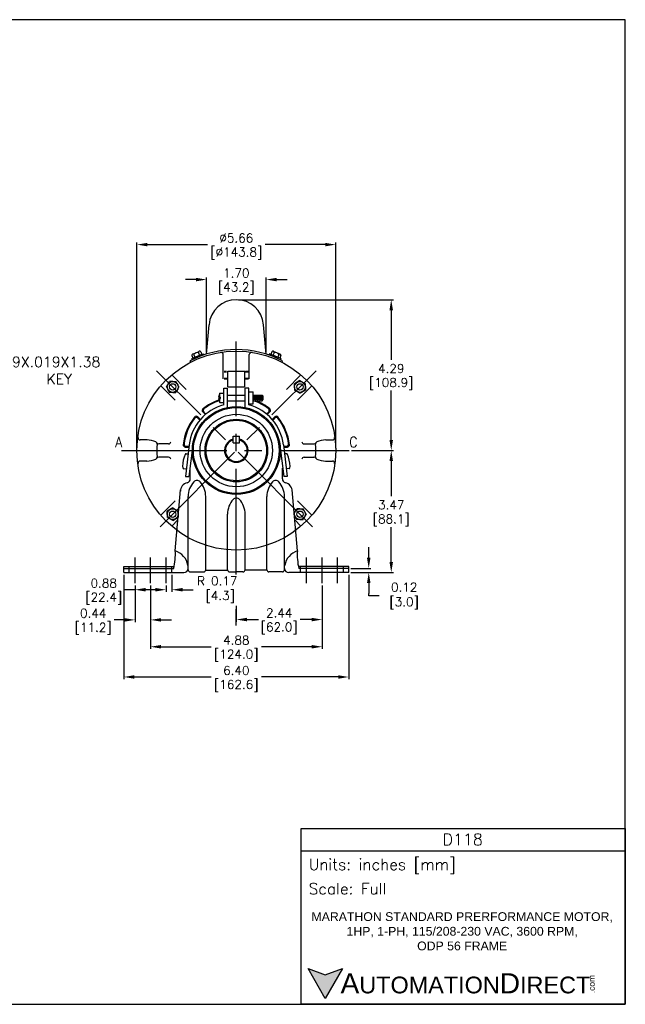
# Model space of a CAD drawing. Extents: x 897.4 to 937.4, y -8.5 to 19.5.
# Tile 2 of 2: x 920.2 to 937.4, y -8.5 to 19.5. Entities that reach past the tile are written whole.
import ezdxf

# ---------------------------------------------------------------- set-up
doc = ezdxf.new("R2010")
doc.units = 0
doc.header["$LTSCALE"] = 4
doc.header["$MEASUREMENT"] = 0
doc.linetypes.add('CENTER2', pattern=[1.125, 0.75, -0.125, 0.125, -0.125])
doc.layers.get('0').update_dxf_attribs({"linetype": 'CONTINUOUS'})
doc.layers.get('DEFPOINTS').update_dxf_attribs({"linetype": 'CONTINUOUS'})
for name, color, linetype in [('CENTER', 40, 'CENTER2'), ('DIMENSIONS', 140, 'CONTINUOUS'), ('DIMENSIONS @ 1', 140, 'CONTINUOUS'), ('TEXT', 140, 'CONTINUOUS')]:
    doc.layers.add(name, color=color, linetype=linetype)
doc.styles.add('\\M+2ABAC\\M+2A6A11', font='txt')
doc.styles.add('ROMANS', font='romans.shx')
doc.styles.get("Standard").update_dxf_attribs({"font": 'romans.shx'})
doc.dimstyles.get("Standard").update_dxf_attribs({"dimtxt": 0.25, "dimasz": 0.3, "dimexe": 0.0625, "dimexo": 0.0625, "dimgap": 0.0625, "dimtad": 0, "dimtih": 1, "dimtoh": 1, "dimzin": 0, "dimdsep": 46, "dimtxsty": 'Standard', "dimcen": 0, "dimadec": 0, "dimazin": 0, "dimtfac": 1, "dimtofl": 0, "dimtmove": 0, "dimatfit": 3, "dimfxl": 0, "dimtolj": 1, "dimtzin": 0, "dimarcsym": 0})
doc.dimstyles.new('STANDARD - A-B', dxfattribs={"dimtxt": 0.125, "dimasz": 0.125, "dimexe": 0.0625, "dimexo": 0.0625, "dimgap": 0.045, "dimtad": 0, "dimtih": 1, "dimtoh": 1, "dimdec": 4, "dimzin": 4, "dimdsep": 46, "dimtxsty": 'Standard', "dimcen": 0, "dimclrd": 256, "dimclre": 256, "dimclrt": 256, "dimaunit": 1, "dimazin": 1, "dimtm": 1e-09, "dimtfac": 1, "dimtdec": 4, "dimtofl": 0, "dimtmove": 0, "dimatfit": 2, "dimfxl": 0, "dimtolj": 1, "dimtzin": 4, "dimlwd": -1, "dimlwe": -1, "dimarcsym": 0})

# ---------------------------------------------------------------- blocks, each defined once
blk = doc.blocks.new('*D58')
at = {"layer": 'DEFPOINTS', "color": 0}
for p in [(929.552, 7.214), (929.541, 3.744), (930.749, 3.744)]:
    blk.add_point(p, dxfattribs=at)
at = {"layer": 'DIMENSIONS', "color": 0, "lineweight": -2}
for p, q in [((929.614, 7.214), (930.811, 7.214)), ((930.749, 6.914), (930.749, 5.92)), ((930.749, 4.044), (930.749, 5.039)), ((929.604, 3.744), (930.811, 3.744))]:
    blk.add_line(p, q, dxfattribs=at)
at = {"layer": 'DIMENSIONS', "color": 0}
for points in [[(930.699, 6.914), (930.799, 6.914), (930.749, 7.214)], [(930.699, 4.044), (930.799, 4.044), (930.749, 3.744)]]:
    blk.add_solid(points, dxfattribs=at)
at = {"layer": 'DIMENSIONS', "color": 0, "char_height": 0.25, "attachment_point": 5}
for s, insert in [('\\A1;3.47', (930.749, 5.667)), ('\\A1;[88.1]', (930.749, 5.226))]:
    blk.add_mtext(s, dxfattribs=dict(at, insert=insert))
blk = doc.blocks.new('*D59')
at = {"layer": 'DEFPOINTS', "color": 0}
for p in [(926.341, 11.502), (930.749, 11.502), (929.552, 7.214)]:
    blk.add_point(p, dxfattribs=at)
at = {"layer": 'DIMENSIONS', "color": 0, "lineweight": -2}
for p, q in [((926.404, 11.502), (930.811, 11.502)), ((930.749, 11.202), (930.749, 9.798)), ((930.749, 7.514), (930.749, 8.918)), ((929.614, 7.214), (930.811, 7.214))]:
    blk.add_line(p, q, dxfattribs=at)
at = {"layer": 'DIMENSIONS', "color": 0}
for points in [[(930.699, 11.202), (930.799, 11.202), (930.749, 11.502)], [(930.699, 7.514), (930.799, 7.514), (930.749, 7.214)]]:
    blk.add_solid(points, dxfattribs=at)
at = {"layer": 'DIMENSIONS', "color": 0, "char_height": 0.25, "attachment_point": 5}
for s, insert in [('\\A1;4.29', (930.749, 9.545)), ('\\A1;[108.9]', (930.749, 9.105))]:
    blk.add_mtext(s, dxfattribs=dict(at, insert=insert))
blk = doc.blocks.new('*D60')
at = {"layer": 'DEFPOINTS', "color": 0}
for p in [(928.781, 3.441), (926.341, 2.857), (928.781, 2.407)]:
    blk.add_point(p, dxfattribs=at)
at = {"layer": 'DIMENSIONS', "color": 0, "lineweight": -2}
for p, q in [((928.781, 3.379), (928.781, 2.345)), ((926.341, 2.794), (926.341, 2.345)), ((926.641, 2.407), (926.969, 2.407)), ((928.481, 2.407), (928.154, 2.407))]:
    blk.add_line(p, q, dxfattribs=at)
at = {"layer": 'DIMENSIONS', "color": 0}
for points in [[(926.641, 2.457), (926.641, 2.357), (926.341, 2.407)], [(928.481, 2.457), (928.481, 2.357), (928.781, 2.407)]]:
    blk.add_solid(points, dxfattribs=at)
at = {"layer": 'DIMENSIONS', "color": 0, "char_height": 0.25, "attachment_point": 5}
for s, insert in [('\\A1;2.44', (927.561, 2.595)), ('\\A1;[62.0]', (927.561, 2.154))]:
    blk.add_mtext(s, dxfattribs=dict(at, insert=insert))
blk = doc.blocks.new('*D61')
at = {"layer": 'DEFPOINTS', "color": 0}
for p in [(924.511, 3.744), (924.341, 3.441), (924.511, 3.256)]:
    blk.add_point(p, dxfattribs=at)
at = {"layer": 'DIMENSIONS', "color": 0, "lineweight": -2}
for p, q in [((924.511, 3.682), (924.511, 3.193)), ((924.341, 3.379), (924.341, 3.193)), ((924.041, 3.256), (923.741, 3.256)), ((924.811, 3.256), (925.111, 3.256))]:
    blk.add_line(p, q, dxfattribs=at)
at = {"layer": 'DIMENSIONS', "color": 0}
for points in [[(924.041, 3.306), (924.041, 3.206), (924.341, 3.256)], [(924.811, 3.306), (924.811, 3.206), (924.511, 3.256)]]:
    blk.add_solid(points, dxfattribs=at)
at = {"layer": 'DIMENSIONS', "color": 0, "insert": (925.799, 3.256), "char_height": 0.25, "attachment_point": 5}
blk.add_mtext('\\A1;R 0.17\\P [4.3]', dxfattribs=at)
blk = doc.blocks.new('*D62')
at = {"layer": 'DEFPOINTS', "color": 0}
for p in [(923.461, 3.441), (924.341, 3.441), (923.461, 3.256)]:
    blk.add_point(p, dxfattribs=at)
at = {"layer": 'DIMENSIONS', "color": 0, "lineweight": -2}
for p, q in [((923.461, 3.379), (923.461, 3.193)), ((924.341, 3.379), (924.341, 3.193)), ((923.461, 3.256), (923.161, 3.256)), ((924.041, 3.256), (923.761, 3.256))]:
    blk.add_line(p, q, dxfattribs=at)
at = {"layer": 'DIMENSIONS', "color": 0}
for points in [[(923.761, 3.306), (923.761, 3.206), (923.461, 3.256)], [(924.041, 3.306), (924.041, 3.206), (924.341, 3.256)]]:
    blk.add_solid(points, dxfattribs=at)
at = {"layer": 'DIMENSIONS', "color": 0, "char_height": 0.25, "attachment_point": 5}
for s, insert in [('\\A1;0.88', (922.569, 3.443)), ('\\A1;[22.4]', (922.569, 3.003))]:
    blk.add_mtext(s, dxfattribs=dict(at, insert=insert))
blk = doc.blocks.new('*D63')
at = {"layer": 'DEFPOINTS', "color": 0}
for p in [(923.461, 3.441), (923.901, 3.441), (923.461, 2.398)]:
    blk.add_point(p, dxfattribs=at)
at = {"layer": 'DIMENSIONS', "color": 0, "lineweight": -2}
for p, q in [((923.461, 3.379), (923.461, 2.336)), ((923.901, 3.379), (923.901, 2.336)), ((923.161, 2.398), (922.861, 2.398)), ((924.201, 2.398), (924.501, 2.398))]:
    blk.add_line(p, q, dxfattribs=at)
at = {"layer": 'DIMENSIONS', "color": 0}
for points in [[(923.161, 2.448), (923.161, 2.348), (923.461, 2.398)], [(924.201, 2.448), (924.201, 2.348), (923.901, 2.398)]]:
    blk.add_solid(points, dxfattribs=at)
at = {"layer": 'DIMENSIONS', "color": 0, "char_height": 0.25, "attachment_point": 5}
for s, insert in [('\\A1;0.44', (922.269, 2.586)), ('\\A1;[11.2]', (922.269, 2.145))]:
    blk.add_mtext(s, dxfattribs=dict(at, insert=insert))
blk = doc.blocks.new('*D64')
at = {"layer": 'DEFPOINTS', "color": 0}
for p in [(923.901, 3.441), (928.781, 3.441), (928.781, 1.634)]:
    blk.add_point(p, dxfattribs=at)
at = {"layer": 'DIMENSIONS', "color": 0, "lineweight": -2}
for p, q in [((923.901, 3.379), (923.901, 1.571)), ((928.781, 3.379), (928.781, 1.571)), ((924.201, 1.634), (925.63, 1.634)), ((928.481, 1.634), (927.053, 1.634))]:
    blk.add_line(p, q, dxfattribs=at)
at = {"layer": 'DIMENSIONS', "color": 0}
for points in [[(924.201, 1.684), (924.201, 1.584), (923.901, 1.634)], [(928.481, 1.684), (928.481, 1.584), (928.781, 1.634)]]:
    blk.add_solid(points, dxfattribs=at)
at = {"layer": 'DIMENSIONS', "color": 0, "char_height": 0.25, "attachment_point": 5}
for s, insert in [('\\A1;4.88', (926.341, 1.821)), ('\\A1;[124.0]', (926.341, 1.381))]:
    blk.add_mtext(s, dxfattribs=dict(at, insert=insert))
blk = doc.blocks.new('*D65')
at = {"layer": 'DEFPOINTS', "color": 0}
for p in [(923.141, 3.744), (929.541, 3.744), (929.541, 0.774)]:
    blk.add_point(p, dxfattribs=at)
at = {"layer": 'DIMENSIONS', "color": 0, "lineweight": -2}
for p, q in [((923.141, 3.682), (923.141, 0.711)), ((929.541, 3.682), (929.541, 0.711)), ((923.441, 0.774), (925.63, 0.774)), ((929.241, 0.774), (927.053, 0.774))]:
    blk.add_line(p, q, dxfattribs=at)
at = {"layer": 'DIMENSIONS', "color": 0}
for points in [[(923.441, 0.824), (923.441, 0.724), (923.141, 0.774)], [(929.241, 0.824), (929.241, 0.724), (929.541, 0.774)]]:
    blk.add_solid(points, dxfattribs=at)
at = {"layer": 'DIMENSIONS', "color": 0, "char_height": 0.25, "attachment_point": 5}
for s, insert in [('\\A1;6.40', (926.341, 0.961)), ('\\A1;[162.6]', (926.341, 0.521))]:
    blk.add_mtext(s, dxfattribs=dict(at, insert=insert))
blk = doc.blocks.new('*D66')
at = {"layer": 'DEFPOINTS', "color": 0}
for p in [(929.541, 3.864), (929.541, 3.744), (930.109, 3.744)]:
    blk.add_point(p, dxfattribs=at)
at = {"layer": 'DIMENSIONS', "color": 0, "lineweight": -2}
for p, q in [((930.109, 4.164), (930.109, 4.464)), ((929.604, 3.864), (930.172, 3.864)), ((929.604, 3.744), (930.172, 3.744)), ((930.109, 3.444), (930.109, 3.144)), ((930.109, 3.078), (930.109, 3.144)), ((930.409, 3.078), (930.109, 3.078))]:
    blk.add_line(p, q, dxfattribs=at)
at = {"layer": 'DIMENSIONS', "color": 0}
for points in [[(930.059, 4.164), (930.159, 4.164), (930.109, 3.864)], [(930.059, 3.444), (930.159, 3.444), (930.109, 3.744)]]:
    blk.add_solid(points, dxfattribs=at)
at = {"layer": 'DIMENSIONS', "color": 0, "insert": (931.031, 3.078), "char_height": 0.25, "attachment_point": 5}
blk.add_mtext('\\A1; 0.12\\P [3.0]', dxfattribs=at)
blk = doc.blocks.new('*D67')
at = {"layer": 'DEFPOINTS', "color": 0}
for p in [(929.171, 13.07), (923.511, 7.214), (929.171, 7.214)]:
    blk.add_point(p, dxfattribs=at)
at = {"layer": 'DIMENSIONS', "color": 0, "lineweight": -2}
for p, q in [((923.511, 7.277), (923.511, 13.132)), ((923.811, 13.07), (925.517, 13.07)), ((928.871, 13.07), (927.166, 13.07)), ((929.171, 7.277), (929.171, 13.132))]:
    blk.add_line(p, q, dxfattribs=at)
at = {"layer": 'DIMENSIONS', "color": 0}
for points in [[(923.811, 13.12), (923.811, 13.02), (923.511, 13.07)], [(928.871, 13.12), (928.871, 13.02), (929.171, 13.07)]]:
    blk.add_solid(points, dxfattribs=at)
at = {"layer": 'DIMENSIONS', "color": 0, "char_height": 0.25, "attachment_point": 5}
for s, insert in [('\\A1;%%C5.66', (926.341, 13.257)), ('\\A1;[%%c143.8]', (926.341, 12.817))]:
    blk.add_mtext(s, dxfattribs=dict(at, insert=insert))
blk = doc.blocks.new('*D68')
at = {"layer": 'DEFPOINTS', "color": 0}
for p in [(927.191, 12.075), (925.491, 9.955), (927.191, 9.955)]:
    blk.add_point(p, dxfattribs=at)
at = {"layer": 'DIMENSIONS', "color": 0, "lineweight": -2}
for p, q in [((925.191, 12.075), (924.891, 12.075)), ((925.491, 10.018), (925.491, 12.137)), ((927.191, 10.018), (927.191, 12.137)), ((927.491, 12.075), (927.791, 12.075))]:
    blk.add_line(p, q, dxfattribs=at)
at = {"layer": 'DIMENSIONS', "color": 0}
for points in [[(925.191, 12.125), (925.191, 12.025), (925.491, 12.075)], [(927.491, 12.125), (927.491, 12.025), (927.191, 12.075)]]:
    blk.add_solid(points, dxfattribs=at)
at = {"layer": 'DIMENSIONS', "color": 0, "char_height": 0.25, "attachment_point": 5}
for s, insert in [('\\A1;1.70', (926.341, 12.262)), ('\\A1;[43.2]', (926.341, 11.822))]:
    blk.add_mtext(s, dxfattribs=dict(at, insert=insert))

msp = doc.modelspace()

# ---------------------------------------------------------------- hatches: boundary and pattern name
at = {"layer": 'TEXT'}
msp.add_hatch(color=256, dxfattribs=at).paths.add_polyline_path([(929.364, -7.514), (928.873, -7.693), (928.382, -7.514), (928.873, -8.365)])

# ---------------------------------------------------------------- linework, layer by layer
for p, q in [((925.491, 9.955), (925.565, 10.792)), ((927.191, 9.955), (927.118, 10.792)), ((925.071, 9.827), (925.392, 9.96)), ((925.071, 9.827), (925.082, 9.799)), ((925.076, 9.914), (925.106, 9.841)), ((925.093, 9.955), (925.286, 10.035)), ((925.135, 9.938), (925.165, 9.866)), ((925.269, 9.993), (925.298, 9.921)), ((925.327, 10.018), (925.357, 9.946)), ((925.392, 9.96), (925.404, 9.932)), ((925.971, 9.254), (925.971, 9.941)), ((926.711, 9.254), (926.711, 9.941)), ((927.29, 9.96), (927.279, 9.932)), ((927.612, 9.827), (927.29, 9.96)), ((927.355, 10.018), (927.326, 9.946)), ((927.414, 9.993), (927.384, 9.921)), ((927.59, 9.955), (927.397, 10.035)), ((927.548, 9.938), (927.518, 9.866)), ((927.607, 9.914), (927.577, 9.841)), ((927.612, 9.827), (927.6, 9.799)), ((925.048, 9.721), (925.029, 9.767)), ((927.635, 9.721), (927.654, 9.767)), ((924.914, 8.953), (924.502, 9.365)), ((925.999, 9.474), (926.063, 9.474)), ((925.999, 9.454), (926.063, 9.454)), ((925.999, 9.274), (926.074, 9.274)), ((925.999, 9.254), (926.074, 9.254)), ((926.101, 9.025), (926.101, 9.474)), ((926.101, 9.474), (926.581, 9.474)), ((926.581, 9.025), (926.581, 9.474)), ((926.599, 9.474), (926.688, 9.474)), ((926.599, 9.454), (926.688, 9.454)), ((926.602, 9.274), (926.688, 9.274)), ((926.602, 9.254), (926.688, 9.254)), ((927.769, 8.953), (928.181, 9.365)), ((924.602, 8.642), (924.191, 9.054)), ((924.352, 9.024), (924.442, 9.179)), ((924.352, 9.024), (924.442, 8.869)), ((924.531, 9.179), (924.442, 9.179)), ((924.531, 9.179), (924.621, 9.179)), ((924.71, 9.024), (924.621, 9.179)), ((924.71, 9.024), (924.621, 8.869)), ((925.987, 8.992), (926.091, 8.992)), ((925.987, 8.517), (925.987, 8.992)), ((926.091, 8.439), (926.091, 8.992)), ((926.101, 9.025), (926.581, 9.025)), ((926.591, 8.439), (926.591, 8.992)), ((926.696, 8.992), (926.591, 8.992)), ((926.696, 8.517), (926.696, 8.992)), ((928.152, 9.203), (927.997, 9.114)), ((927.997, 9.024), (927.997, 9.114)), ((927.997, 9.024), (927.997, 8.935)), ((928.08, 8.642), (928.492, 9.054)), ((928.152, 9.203), (928.307, 9.114)), ((928.307, 9.024), (928.307, 9.114)), ((928.307, 9.024), (928.307, 8.935)), ((924.531, 8.869), (924.442, 8.869)), ((924.531, 8.869), (924.621, 8.869)), ((925.838, 8.732), (925.894, 8.732)), ((925.838, 8.692), (925.894, 8.692)), ((925.874, 8.842), (925.987, 8.842)), ((925.874, 8.732), (925.874, 8.842)), ((925.874, 8.582), (925.874, 8.692)), ((925.894, 8.692), (925.894, 8.732)), ((926.091, 8.792), (926.591, 8.792)), ((926.696, 8.882), (926.816, 8.882)), ((926.816, 8.542), (926.816, 8.882)), ((926.816, 8.792), (927.077, 8.792)), ((926.837, 8.632), (926.837, 8.792)), ((926.867, 8.657), (926.867, 8.768)), ((926.897, 8.632), (926.897, 8.792)), ((926.927, 8.657), (926.927, 8.768)), ((926.957, 8.632), (926.957, 8.792)), ((926.987, 8.657), (926.987, 8.768)), ((927.017, 8.632), (927.017, 8.792)), ((927.047, 8.657), (927.047, 8.768)), ((927.077, 8.632), (927.077, 8.792)), ((927.077, 8.792), (927.107, 8.762)), ((927.107, 8.662), (927.107, 8.762)), ((928.152, 8.845), (927.997, 8.935)), ((928.152, 8.845), (928.307, 8.935)), ((925.874, 8.582), (925.987, 8.582)), ((926.091, 8.632), (926.591, 8.632)), ((926.696, 8.542), (926.816, 8.542)), ((926.816, 8.632), (927.077, 8.632)), ((927.077, 8.632), (927.107, 8.662)), ((925.303, 8.076), (925.243, 8.136)), ((925.319, 8.095), (925.245, 8.17)), ((925.386, 8.311), (925.46, 8.237)), ((925.416, 8.309), (925.475, 8.25)), ((927.204, 8.253), (927.263, 8.312)), ((927.223, 8.237), (927.297, 8.311)), ((927.438, 8.17), (927.364, 8.095)), ((927.437, 8.14), (927.377, 8.08)), ((926.251, 7.622), (926.431, 7.622)), ((926.251, 7.432), (926.251, 7.622)), ((926.431, 7.432), (926.431, 7.622)), ((923.8, 7.514), (923.604, 7.514)), ((924.416, 7.404), (924.132, 7.404)), ((924.89, 7.314), (924.995, 7.314)), ((925.001, 7.375), (924.893, 6.476)), ((924.913, 7.334), (924.997, 7.334)), ((925.1, 7.364), (924.993, 6.476)), ((926.251, 7.432), (926.431, 7.432)), ((927.582, 7.364), (927.69, 6.476)), ((927.682, 7.375), (927.79, 6.476)), ((927.686, 7.339), (927.769, 7.339)), ((927.688, 7.314), (927.793, 7.314)), ((928.267, 7.404), (928.551, 7.404)), ((928.884, 7.514), (929.078, 7.514)), ((924.416, 7.024), (924.132, 7.024)), ((924.913, 7.124), (924.971, 7.124)), ((927.77, 7.124), (927.712, 7.124)), ((928.267, 7.024), (928.551, 7.024)), ((923.799, 6.914), (923.604, 6.914)), ((928.883, 6.914), (929.078, 6.914)), ((924.841, 6.694), (924.92, 6.703)), ((924.893, 6.476), (924.993, 6.476)), ((925.031, 6.413), (925.031, 6.714)), ((927.651, 6.413), (927.651, 6.714)), ((927.79, 6.476), (927.69, 6.476)), ((927.841, 6.694), (927.763, 6.703)), ((924.604, 4.364), (924.755, 6.098)), ((924.971, 3.821), (924.971, 5.908)), ((925.471, 3.824), (925.471, 5.908)), ((927.211, 3.824), (927.211, 5.908)), ((927.711, 3.821), (927.711, 5.908)), ((928.079, 4.364), (927.928, 6.098)), ((924.602, 5.786), (924.191, 5.375)), ((928.08, 5.786), (928.492, 5.375)), ((924.531, 5.583), (924.376, 5.494)), ((924.376, 5.404), (924.376, 5.494)), ((924.376, 5.404), (924.376, 5.315)), ((924.531, 5.583), (924.686, 5.494)), ((924.686, 5.404), (924.686, 5.494)), ((924.686, 5.404), (924.686, 5.315)), ((926.091, 3.824), (926.091, 5.408)), ((926.591, 3.824), (926.591, 5.408)), ((927.973, 5.404), (928.062, 5.559)), ((927.973, 5.404), (928.062, 5.249)), ((928.152, 5.559), (928.062, 5.559)), ((928.152, 5.559), (928.241, 5.559)), ((928.331, 5.404), (928.241, 5.559)), ((928.331, 5.404), (928.241, 5.249)), ((924.531, 5.225), (924.376, 5.315)), ((924.68, 5.242), (924.502, 5.064)), ((924.531, 5.225), (924.686, 5.315)), ((928.002, 5.242), (928.181, 5.064)), ((928.152, 5.249), (928.062, 5.249)), ((928.152, 5.249), (928.241, 5.249)), ((923.141, 3.919), (924.565, 3.919)), ((923.141, 3.744), (923.141, 3.919)), ((923.141, 3.864), (924.562, 3.864)), ((923.141, 3.744), (924.847, 3.744)), ((923.291, 3.744), (923.291, 3.919)), ((924.511, 3.744), (924.511, 3.919)), ((925.031, 3.764), (925.411, 3.764)), ((925.471, 3.814), (926.091, 3.814)), ((926.151, 3.764), (926.341, 3.764)), ((926.531, 3.764), (926.341, 3.764)), ((927.211, 3.814), (926.591, 3.814)), ((927.651, 3.764), (927.271, 3.764)), ((929.541, 3.744), (927.836, 3.744)), ((929.541, 3.919), (928.118, 3.919)), ((929.541, 3.864), (928.121, 3.864)), ((928.171, 3.744), (928.171, 3.919)), ((929.391, 3.744), (929.391, 3.919)), ((929.541, 3.744), (929.541, 3.919)), ((929.682, 3.744), (929.924, 3.744)), ((926.341, 2.238), (926.341, 2.706))]:
    msp.add_line(p, q)
for centre, radius in [((926.341, 7.214), 2.83), ((924.531, 9.024), 0.155), ((924.531, 9.024), 0.09), ((928.152, 9.024), 0.155), ((928.152, 9.024), 0.09), ((926.341, 7.214), 1.25), ((926.341, 7.214), 1.22), ((926.341, 7.214), 1.03), ((926.341, 7.214), 0.89), ((926.341, 7.214), 0.86), ((924.531, 5.404), 0.155), ((924.531, 5.404), 0.09), ((928.152, 5.404), 0.155), ((928.152, 5.404), 0.09)]:
    msp.add_circle(centre, radius)
for centre, radius, start, end in [((926.341, 10.722), 0.78, 5.1781, 174.8502), ((926.341, 7.214), 2.87, 62.7859, 117.2142), ((925.106, 9.926), 0.0318, 22.5, 202.5002), ((925.227, 9.905), 0.098, 64.9623, 160.0379), ((925.298, 10.006), 0.0318, 22.5009, 202.4993), ((925.911, 9.941), 0.06, 0.0009, 98.9612), ((926.771, 9.941), 0.06, 81.0375, 179.9927), ((927.385, 10.006), 0.0318, 337.5008, 157.4991), ((927.456, 9.905), 0.098, 19.9621, 115.0377), ((927.577, 9.926), 0.0318, 337.5, 157.5), ((926.084, 8.712), 0.247, 148.2253, 175.3532), ((926.084, 8.712), 0.247, 184.6468, 211.7748), ((926.341, 7.214), 1.35, 105.2283, 173.1438), ((925.428, 8.354), 0.06, 128.7091, 225.0001), ((926.341, 7.214), 1.52, 109.0781, 128.7084), ((926.341, 7.214), 1.5, 109.1092, 127.8203), ((926.341, 7.214), 1.35, 6.8562, 74.7717), ((926.341, 7.214), 1.5, 52.3813, 70.968), ((926.341, 7.214), 1.52, 51.2926, 68.8911), ((927.22, 8.355), 0.06, 314.9994, 52.3815), ((927.254, 8.354), 0.06, 314.9994, 51.2913), ((926.341, 7.214), 1.52, 141.2926, 173.7084), ((926.341, 7.214), 1.5, 142.3813, 172.8203), ((925.201, 8.093), 0.06, 44.9994, 142.3815), ((925.202, 8.127), 0.06, 44.9994, 141.2913), ((925.458, 8.352), 0.06, 127.8203, 224.9983), ((927.479, 8.097), 0.06, 37.8203, 134.9982), ((927.481, 8.127), 0.06, 38.7091, 135), ((926.341, 7.214), 1.5, 7.3813, 37.8203), ((926.341, 7.214), 1.52, 6.2926, 38.7084), ((923.604, 7.574), 0.06, 172.5063, 269.9982), ((929.078, 7.574), 0.06, 270, 7.4935), ((923.799, 6.914), 0.6, 64.7869, 89.9073), ((924.029, 7.403), 0.06, 355.3386, 64.7876), ((924.132, 7.464), 0.06, 210.8005, 270), ((926.341, 7.214), 2.26, 175.3393, 184.6618), ((924.416, 7.464), 0.06, 270, 0), ((924.89, 7.374), 0.06, 173.7091, 270.0001), ((924.913, 7.394), 0.06, 172.8203, 269.9982), ((926.341, 7.214), 0.335, 105.5844, 74.4157), ((926.341, 7.214), 0.312, 106.7383, 73.2617), ((927.769, 7.399), 0.06, 269.9994, 7.3815), ((927.793, 7.374), 0.06, 269.9994, 6.2913), ((928.267, 7.464), 0.06, 180.0001, 270), ((928.551, 7.464), 0.06, 270, 329.1987), ((928.654, 7.403), 0.06, 115.2127, 184.6615), ((926.341, 7.214), 2.26, 355.3393, 4.6617), ((928.884, 6.914), 0.6, 89.9999, 115.2132), ((924.029, 7.026), 0.06, 295.2127, 4.6614), ((924.132, 6.964), 0.06, 90, 149.1987), ((924.416, 6.964), 0.06, 0, 90), ((925.811, 6.728), 1, 157.8295, 177.9468), ((924.913, 7.094), 0.03, 89.9964, 157.8296), ((927.77, 7.094), 0.03, 22.1704, 90.0036), ((926.871, 6.728), 1, 2.0532, 22.1705), ((928.267, 6.964), 0.06, 90, 180.0001), ((928.551, 6.964), 0.06, 30.8004, 90), ((928.654, 7.026), 0.06, 175.3386, 244.7876), ((923.604, 6.854), 0.06, 90, 187.4936), ((923.799, 7.514), 0.6, 269.9999, 295.2132), ((924.902, 6.761), 0.09, 177.9469, 227.6919), ((927.781, 6.761), 0.09, 312.3082, 2.0531), ((928.884, 7.514), 0.6, 244.7869, 269.9074), ((929.078, 6.854), 0.06, 352.5063, 89.9982), ((925.001, 6.054), 0.25, 104.0783, 180), ((924.911, 6.413), 0.12, 284.0783, 0), ((925.591, 5.908), 0.62, 137.7315, 180), ((925.221, 6.244), 0.12, 42.2692, 137.7311), ((924.851, 5.908), 0.62, 0, 42.2686), ((927.831, 5.908), 0.62, 137.7314, 180.0001), ((927.461, 6.244), 0.12, 42.2689, 137.7308), ((927.091, 5.908), 0.62, 0, 42.2685), ((927.771, 6.413), 0.12, 180, 255.9217), ((927.681, 6.054), 0.25, 0, 75.9217), ((926.711, 5.408), 0.62, 137.7315, 180), ((926.341, 5.744), 0.12, 89.9998, 137.7311), ((926.341, 5.744), 0.12, 42.2689, 90.0002), ((925.971, 5.408), 0.62, 0, 42.2685), ((922.924, 4.251), 1.683, 346.6977, 3.8417), ((924.458, 3.87), 0.51, 8.795, 73.428), ((928.225, 3.87), 0.51, 106.572, 171.205), ((929.758, 4.251), 1.683, 176.1583, 193.3023), ((924.847, 3.864), 0.12, 270, 359.0834), ((925.031, 3.824), 0.06, 180, 270), ((925.411, 3.824), 0.06, 270, 0), ((926.151, 3.824), 0.06, 180, 270), ((926.531, 3.824), 0.06, 270, 0), ((927.271, 3.824), 0.06, 180, 270), ((927.651, 3.824), 0.06, 270, 0), ((927.836, 3.864), 0.12, 180.9167, 270)]:
    msp.add_arc(centre, radius, start, end)
at = {"layer": 'CENTER'}
for p, q in [((926.341, 3.693), (926.341, 10.31)), ((928.513, 5.043), (924.073, 9.482)), ((924.17, 5.043), (928.61, 9.482)), ((923.071, 7.214), (929.552, 7.214)), ((923.461, 3.441), (923.461, 4.171)), ((923.901, 3.441), (923.901, 4.171)), ((924.341, 3.441), (924.341, 4.171)), ((928.341, 3.441), (928.341, 4.171)), ((928.781, 3.441), (928.781, 4.171)), ((929.221, 3.441), (929.221, 4.171))]:
    msp.add_line(p, q, dxfattribs=at)
at = {"layer": 'DEFPOINTS'}
msp.add_lwpolyline([(897.409, -8.534), (937.409, -8.534), (937.409, 19.466), (897.409, 19.466)], close=True, dxfattribs=at)
at = {"layer": 'TEXT'}
msp.add_line((928.185, -4.169), (937.409, -4.169), dxfattribs=at)
for points in [[(928.185, -8.534), (928.185, -3.533), (937.409, -3.533), (937.409, -8.534)], [(929.364, -7.514), (928.873, -8.365), (928.382, -7.514), (928.873, -7.693)]]:
    msp.add_lwpolyline(points, close=True, dxfattribs=at)

# ---------------------------------------------------------------- texts
at = {"layer": 'DIMENSIONS', "insert": (919.33, 9.881), "char_height": 0.29333, "width": 2.61486, "attachment_point": 1}
msp.add_mtext('0.19X.019X1.38         KEY', dxfattribs=at)
at = {"layer": 'TEXT', "width": 0.9}
for s, p in [('A', (922.895, 7.31)), ('C', (929.553, 7.31))]:
    msp.add_text(s, height=0.293, dxfattribs=at).set_placement(p)
at = {"layer": 'TEXT'}
for s, insert, char_height, width, attachment_point, style in [('D118', (932.783, -3.846), 0.3288, 6.18989, 5, 'ROMANS'), (' Units: inches [mm]', (928.185, -4.611), 0.31793, 9.22453, 4, 'ROMANS'), (' Scale: Full', (928.185, -5.246), 0.31793, 9.22453, 4, 'ROMANS'), ('{\\fArial|b0|i0|c0|p34;     \\H1.2x;A\\H0.8333x;UTOMATION\\H1.2x;D\\H0.8333x;IRECT}', (928.382, -7.94), 0.47689, 8.07834, 4, '\\M+2ABAC\\M+2A6A11')]:
    msp.add_mtext(s, dxfattribs=dict(at, insert=insert, char_height=char_height, width=width, attachment_point=attachment_point, style=style))
at = {"layer": 'TEXT', "insert": (932.767, -6.459), "char_height": 0.25, "width": 8.89604, "attachment_point": 5}
msp.add_mtext('\\A1;{\\fArial|b0|i0|c0|p34;MARATHON STANDARD PRERFORMANCE MOTOR, 1HP, 1-PH, 115/208-230 VAC, 3600 RPM, \\PODP 56 FRAME}', dxfattribs=at)
at = {"layer": 'TEXT', "insert": (936.369, -8.219), "char_height": 0.17168, "width": 0.50875, "attachment_point": 1, "rotation": 90, "style": '\\M+2ABAC\\M+2A6A11'}
msp.add_mtext('{\\fArial|b0|i0|c0|p34;.com}', dxfattribs=at)

# ---------------------------------------------------------------- dimensions: what is measured, and where the dimension line sits
at = {"layer": 'DIMENSIONS @ 1'}
dim = msp.add_linear_dim(base=(929.171, 13.07), p1=(923.511, 7.214), p2=(929.171, 7.214), text='%%C<>', dimstyle='Standard', override={"dimscale": 1, "dimpost": '\\X', "dimtix": 0, "dimtofl": 0, "dimtmove": 0, "dimatfit": 3}, dxfattribs=at)
dim.commit()
dim.dimension.update_dxf_attribs({"geometry": '*D67', "text_midpoint": (926.341, 13.07)})
for base, p1, p2, picture, middle in [((927.191, 12.075), (925.491, 9.955), (927.191, 9.955), '*D68', (926.341, 12.075)), ((929.541, 0.774), (923.141, 3.744), (929.541, 3.744), '*D65', (926.341, 0.774)), ((923.461, 2.398), (923.901, 3.441), (923.461, 3.441), '*D63', (922.269, 2.398)), ((923.461, 3.256), (924.341, 3.441), (923.461, 3.441), '*D62', (922.569, 3.256)), ((928.781, 1.634), (923.901, 3.441), (928.781, 3.441), '*D64', (926.341, 1.634)), ((928.781, 2.407), (926.341, 2.857), (928.781, 3.441), '*D60', (927.561, 2.407))]:
    dim = msp.add_linear_dim(base=base, p1=p1, p2=p2, dimstyle='Standard', override={"dimscale": 1, "dimpost": '\\X', "dimtix": 0, "dimtofl": 0, "dimtmove": 0, "dimatfit": 3}, dxfattribs=at)
    dim.commit()
    dim.dimension.update_dxf_attribs({"geometry": picture, "text_midpoint": middle})
for base, p2, picture, middle in [((930.749, 11.502), (926.341, 11.502), '*D59', (930.749, 9.358)), ((930.749, 3.744), (929.541, 3.744), '*D58', (930.749, 5.479))]:
    dim = msp.add_linear_dim(base=base, p1=(929.552, 7.214), p2=p2, angle=90, dimstyle='Standard', override={"dimscale": 1, "dimpost": '\\X', "dimtix": 0, "dimtofl": 0, "dimtmove": 0, "dimatfit": 3}, dxfattribs=at)
    dim.commit()
    dim.dimension.update_dxf_attribs({"geometry": picture, "text_midpoint": middle})
dim = msp.add_linear_dim(base=(930.109, 3.744), p1=(929.541, 3.864), p2=(929.541, 3.744), angle=90, text=' <>', dimstyle='Standard', override={"dimscale": 1, "dimpost": '\\X', "dimtix": 0, "dimtofl": 0, "dimtmove": 1, "dimatfit": 3}, dxfattribs=at)
dim.commit()
dim.dimension.update_dxf_attribs({"geometry": '*D66', "text_midpoint": (930.109, 3.078), "dimtype": 128})
dim = msp.add_linear_dim(base=(924.511, 3.256), p1=(924.341, 3.441), p2=(924.511, 3.744), text='R <>', dimstyle='Standard', override={"dimscale": 1, "dimpost": '\\X', "dimtix": 0, "dimtofl": 0, "dimtmove": 0, "dimatfit": 3}, dxfattribs=at)
dim.commit()
dim.dimension.update_dxf_attribs({"geometry": '*D61', "text_midpoint": (925.799, 3.256), "dimtype": 128})

# ---------------------------------------------------------------- leaders
at = {"layer": 'DIMENSIONS', "annotation_type": 0, "has_hookline": 1, "hookline_direction": 0, "text_width": 3.408}
msp.add_leader([(918.565, 7.622), (918.947, 9.534), (919.228, 9.534)], dimstyle='STANDARD - A-B', override={"dimscale": 2.25, "dimdec": 2}, dxfattribs=at)

doc.saveas('drawing.dxf')
